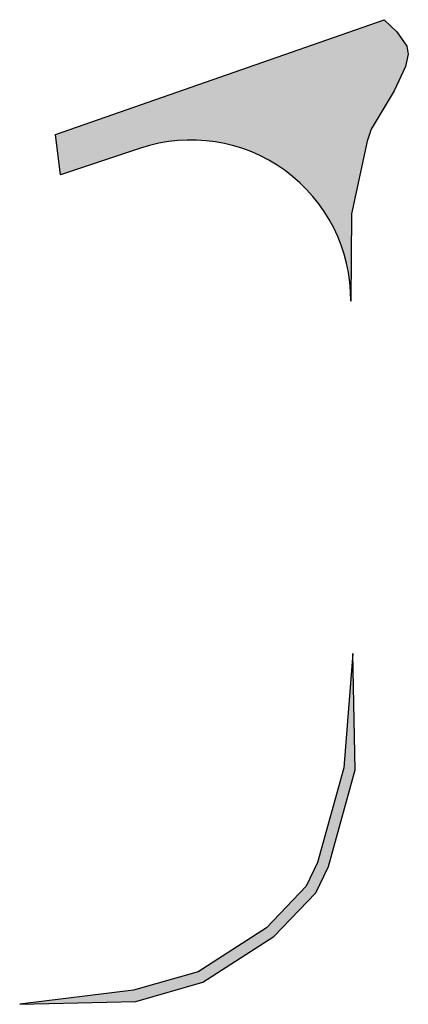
# Model space of a CAD drawing. Header units: metres. Extents: x 69472 to 71247, y 407524 to 411041.
# Tile 16 of 18: x 70443 to 70511, y 409263 to 409436. Entities that reach past the tile are written whole.
import ezdxf

# ---------------------------------------------------------------- set-up
doc = ezdxf.new("R2010")
doc.units = ezdxf.units.M
doc.layers.add('N-BOCHTVERBREDING', color=251, linetype='Continuous')
doc.layers.add('N-BOCHTVERBREDING-A', color=253, linetype='Continuous')

msp = doc.modelspace()

# ---------------------------------------------------------------- hatches: boundary and pattern name
at = {"layer": 'N-BOCHTVERBREDING-A', "lineweight": -2, "transparency": 33554534}
h = msp.add_hatch(color=256, dxfattribs=at)
h.dxf.hatch_style = 1
edge = h.paths.add_edge_path()
edge.add_line((70449.35, 409415.7), (70506.95, 409435.83))
edge.add_line((70506.95, 409435.83), (70509.12, 409433.7))
edge.add_line((70509.12, 409433.7), (70510.92, 409431.16))
edge.add_line((70510.92, 409431.16), (70511.15, 409429.79))
edge.add_line((70511.15, 409429.79), (70510.64, 409427.65))
edge.add_line((70510.64, 409427.65), (70508.68, 409423.36))
edge.add_line((70508.68, 409423.36), (70506.94, 409420.45))
edge.add_line((70506.94, 409420.45), (70504.63, 409416.63))
edge.add_line((70504.63, 409416.63), (70503.93, 409414.56))
edge.add_line((70503.93, 409414.56), (70501.22, 409401.82))
edge.add_line((70501.22, 409401.82), (70501.08, 409386.48))
edge.add_arc((70473.08, 409386.73), 28, 359.4915, 468.4791)
edge.add_line((70464.21, 409413.29), (70450.21, 409408.61))
edge.add_line((70450.21, 409408.61), (70449.35, 409415.7))
h = msp.add_hatch(color=256, dxfattribs=at)
h.dxf.hatch_style = 1
h.paths.add_polyline_path([(70443.06, 409263.24), (70463.41, 409263.74), (70475.15, 409267.1), (70487.58, 409275.1), (70494.95, 409282.8), (70497.14, 409287.42), (70501.83, 409304.35), (70501.45, 409324.74), (70499.85, 409304.7), (70495.26, 409288.12), (70493.28, 409283.95), (70486.3, 409276.65), (70474.32, 409268.94), (70463.01, 409265.7)])

# ---------------------------------------------------------------- linework, layer by layer
at = {"layer": 'N-BOCHTVERBREDING', "lineweight": -2}
msp.add_lwpolyline([(70449.35, 409415.7), (70506.95, 409435.83), (70509.12, 409433.7), (70510.92, 409431.16), (70511.15, 409429.79), (70510.64, 409427.65), (70508.68, 409423.36), (70506.94, 409420.45), (70504.63, 409416.63), (70503.93, 409414.56), (70501.22, 409401.82), (70501.08, 409386.48, 0.514966), (70464.21, 409413.29), (70450.21, 409408.61), (70449.35, 409415.7), (70506.95, 409435.83)], format="xyb", dxfattribs=at)
msp.add_lwpolyline([(70443.06, 409263.24), (70463.41, 409263.74), (70475.15, 409267.1), (70487.58, 409275.1), (70494.95, 409282.8), (70497.14, 409287.42), (70501.83, 409304.35), (70501.45, 409324.74), (70499.85, 409304.7), (70495.26, 409288.12), (70493.28, 409283.95), (70486.3, 409276.65), (70474.32, 409268.94), (70463.01, 409265.7)], close=True, dxfattribs=at)

doc.saveas('drawing.dxf')
